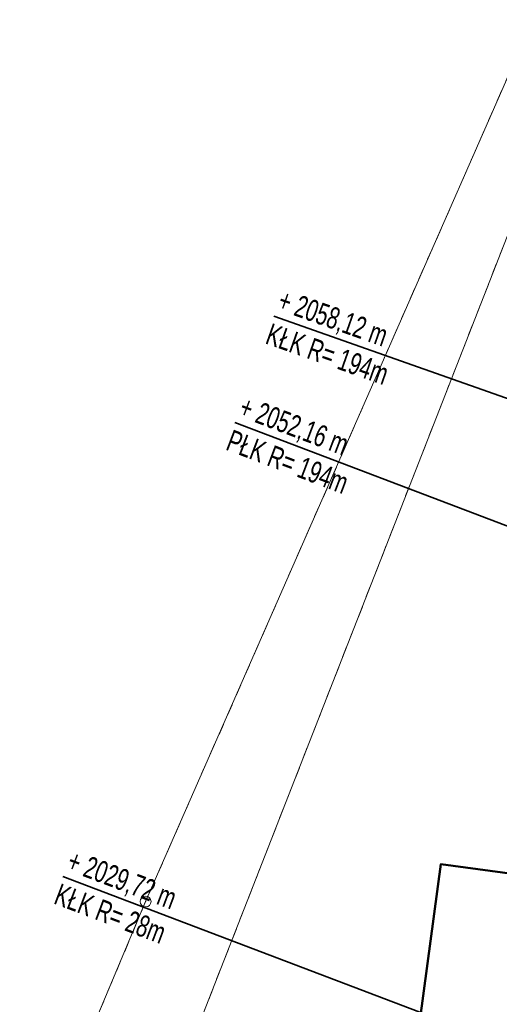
# Model space of a CAD drawing. Extents: x 6456700 to 6518119, y 5963420 to 5980059.
# Tile 145 of 256: x 6512138 to 6512160, y 5965740 to 5965785. Entities that reach past the tile are written whole.
import ezdxf

# ---------------------------------------------------------------- set-up
doc = ezdxf.new("R2010")
doc.units = 0
doc.header["$MEASUREMENT"] = 0
doc.linetypes.add('L_0_03', pattern=[1, 0.5, -0.5])
doc.layers.get('0').update_dxf_attribs({"color": 2, "linetype": 'CONTINUOUS', "lineweight": 5})
for name, color, linetype, lineweight in [('18mm Kreska ciągła', 7, 'CONTINUOUS', 18), ('202_punkt_graniczny', 7, 'CONTINUOUS', 18), ('218_kontur_uzytku_gruntowego', 96, 'L_0_03', 18), ('219_dzialka_ewidencyjna', 7, 'CONTINUOUS', 18), ('312_budynek_ewidencyjny', 7, 'CONTINUOUS', 18), ('35mm Ciągła', 7, 'CONTINUOUS', 35)]:
    doc.layers.add(name, color=color, linetype=linetype, lineweight=lineweight)
doc.styles.add('Znaczniki', font='GOTHIC.TTF', dxfattribs={"width": 0.7})

# ---------------------------------------------------------------- blocks, each defined once
blk = doc.blocks.new('mdcp_nowa')
at = {"layer": '202_punkt_graniczny', "color": 7, "linetype": 'Continuous', "lineweight": 18}
blk.add_circle((6494874.66, 5982195.55), 0.25, dxfattribs=at)
at = {"layer": '202_punkt_graniczny'}
blk.add_point((6494874.66, 5982195.55), dxfattribs=at)
at = {"layer": '218_kontur_uzytku_gruntowego', "lineweight": 18, "flags": 128}
for points in [[(6494903.61, 5982261.41), (6494874.66, 5982195.55)], [(6494873.21, 5982179.85), (6494894.14, 5982233.32)], [(6494874.66, 5982195.55), (6494868.83, 5982181.67)]]:
    blk.add_lwpolyline(points, dxfattribs=at)
at = {"layer": '218_kontur_uzytku_gruntowego'}
blk.add_point((6494874.66, 5982195.55), dxfattribs=at)
blk.add_point((6494874.66, 5982195.55), dxfattribs=at)
blk.add_point((6494874.66, 5982195.55), dxfattribs=at)
blk.add_point((6494874.66, 5982195.55), dxfattribs=at)
at = {"layer": '219_dzialka_ewidencyjna', "color": 3, "linetype": 'Continuous', "lineweight": 18, "flags": 128}
for points in [[(6494874.66, 5982195.55), (6494903.61, 5982261.41)], [(6494873.21, 5982179.85), (6494894.14, 5982233.32)], [(6494868.83, 5982181.67), (6494874.66, 5982195.55)]]:
    blk.add_lwpolyline(points, dxfattribs=at)
at = {"layer": '219_dzialka_ewidencyjna', "color": 3}
blk.add_point((6494874.66, 5982195.55), dxfattribs=at)
blk.add_point((6494874.66, 5982195.55), dxfattribs=at)
at = {"layer": '312_budynek_ewidencyjny', "color": 7, "linetype": 'Continuous', "lineweight": 50, "flags": 128}
for points in [[(6494887.37, 5982190.15), (6494888.32, 5982197.28)], [(6494888.32, 5982197.28), (6494896.55, 5982196.17)]]:
    blk.add_lwpolyline(points, dxfattribs=at)
at = {"layer": '312_budynek_ewidencyjny'}
blk.add_point((6494888.32, 5982197.28), dxfattribs=at)
blk.add_point((6494888.32, 5982197.28), dxfattribs=at)

msp = doc.modelspace()

# ---------------------------------------------------------------- block references
at = {"linetype": 'ByBlock'}
msp.add_blockref('mdcp_nowa', (17268.786, -16450.998), dxfattribs=at)

# ---------------------------------------------------------------- next in the draw order: linework, layer by layer
at = {"layer": '35mm Ciągła'}
for p, q in [((6512177.671, 5965761.651), (6512149.377, 5965771.621)), ((6512175.626, 5965756.059), (6512147.576, 5965766.7)), ((6512167.664, 5965735.072), (6512139.614, 5965745.713))]:
    msp.add_line(p, q, dxfattribs=at)

# ---------------------------------------------------------------- next in the draw order: texts
at = {"layer": '18mm Kreska ciągła', "char_height": 1, "attachment_point": 4, "style": 'Znaczniki'}
for s, insert, rotation in [('+ 2058,12 m\\PKŁK R= 194m', (6512149.377, 5965771.621), 340.5895), ('+ 2052,16 m\\PPŁK R= 194m', (6512147.576, 5965766.7), 339.2246), ('+ 2029,72 m\\PKŁK R= 28m', (6512139.614, 5965745.713), 339.2246)]:
    msp.add_mtext(s, dxfattribs=dict(at, insert=insert, rotation=rotation))

doc.saveas('drawing.dxf')
